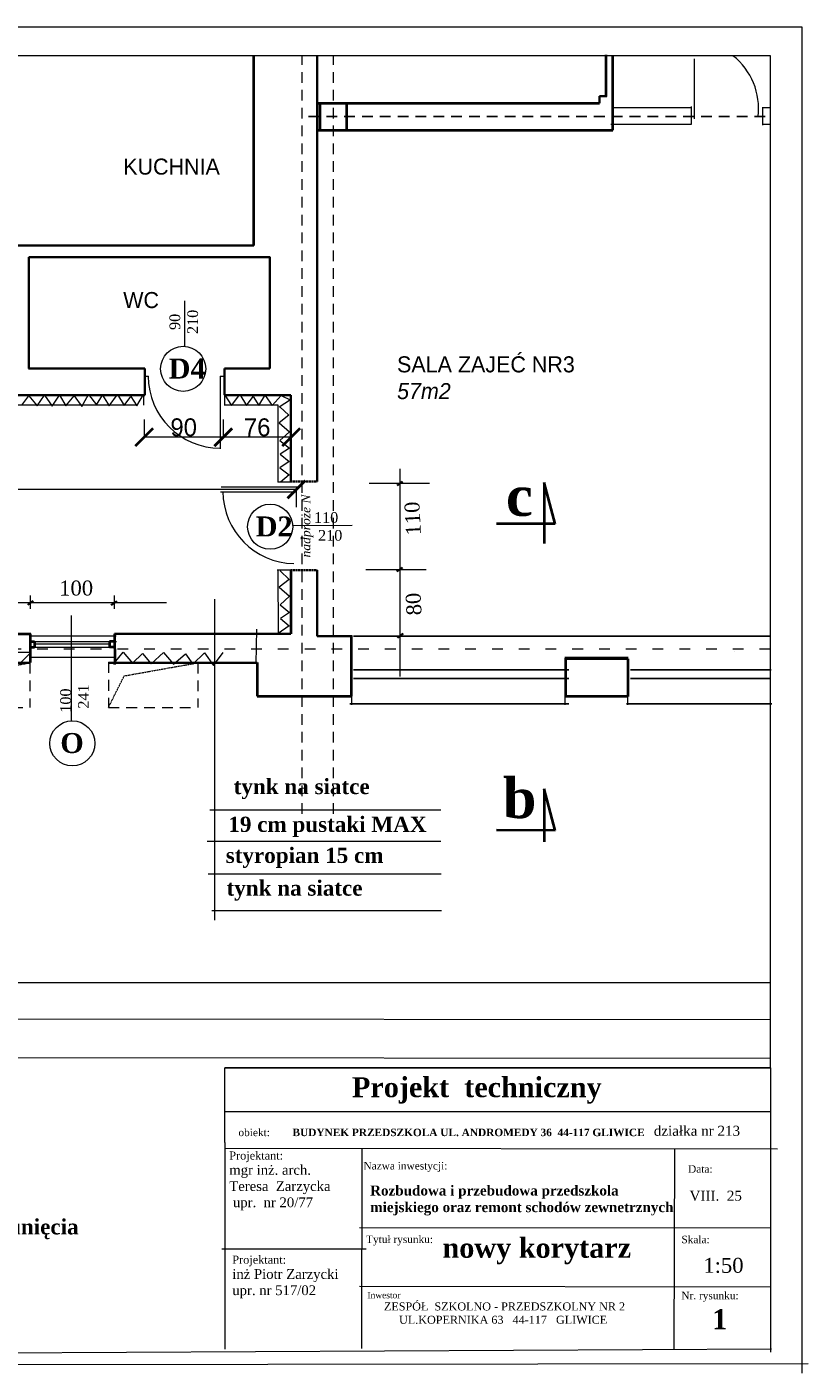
# Model space of a CAD drawing. Header units: millimetres. Extents: x 71367 to 297009, y -32559 to 7655.
# Tile 7 of 17: x 91043 to 91918, y -28062 to -26552. Entities that reach past the tile are written whole.
import ezdxf

# ---------------------------------------------------------------- set-up
doc = ezdxf.new("R2010")
doc.units = ezdxf.units.MM
for name, pattern in [('0.5_0.5', [1, 0.5, -0.5]), ('2_LKR', [20, 12, -8]), ('ACAD_ISO03W100', [30, 12, -18])]:
    doc.linetypes.add(name, pattern=pattern)
doc.layers.get('0').update_dxf_attribs({"lineweight": 70})
doc.layers.add('wymiarowanie', color=7, linetype='Continuous', lineweight=30)
doc.styles.get("Standard").update_dxf_attribs({"font": 'phagspa.ttf'})
doc.dimstyles.new('ISO-25', dxfattribs={"dimtxt": 20, "dimasz": 20, "dimexe": 1.25, "dimexo": 0.625, "dimtad": 1, "dimdec": 0, "dimtxsty": 'Standard', "dimblk": 'ARCHTICK', "dimcen": 2.5, "dimclrd": 6, "dimclre": 6, "dimadec": 0, "dimazin": 0, "dimtfac": 1, "dimtdec": 0, "dimtmove": 0, "dimatfit": 3, "dimldrblk": 'ARCHTICK', "dimfxl": 20, "dimfxlon": 1, "dimlwd": 9, "dimlwe": 9, "dimarcsym": 0})

# ---------------------------------------------------------------- blocks, each defined once
blk = doc.blocks.new('_ArchTick')
at = {"color": 0, "linetype": 'ByBlock', "const_width": 0.15}
blk.add_lwpolyline([(-0.5, -0.5), (0.5, 0.5)], dxfattribs=at)
blk = doc.blocks.new('*D723')
at = {"color": 6, "lineweight": 9, "transparency": 16777216}
for p, q in [((90058, -27091.2), (90058, -27069.9)), ((91344.7, -27091.2), (91344.7, -27069.9)), ((91344.7, -27071.2), (90058, -27071.2))]:
    blk.add_line(p, q, dxfattribs=at)
at = {"layer": 'Defpoints', "color": 0, "lineweight": 25, "transparency": 16777216}
for p in [(90058, -27071.2), (90058, -27248.3), (91344.7, -27248.3)]:
    blk.add_point(p, dxfattribs=at)
at = {"color": 6, "lineweight": 9, "transparency": 16777216, "xscale": 20, "yscale": 20, "zscale": 20, "rotation": 180}
blk.add_blockref('_ArchTick', (90058, -27071.2), dxfattribs=at)
at = {"color": 6, "lineweight": 9, "transparency": 16777216, "xscale": 20, "yscale": 20, "zscale": 20}
blk.add_blockref('_ArchTick', (91344.7, -27071.2), dxfattribs=at)
at = {"color": 0, "lineweight": 20, "transparency": 16777216, "insert": (90701.4, -27060.2), "char_height": 20, "attachment_point": 5}
blk.add_mtext('1287', dxfattribs=at)
blk = doc.blocks.new('*D727')
at = {"color": 6, "lineweight": 9, "transparency": 16777216}
for p, q in [((91262.8, -26992.6), (91262.8, -27013.8)), ((91338.8, -26992.6), (91338.8, -27013.8)), ((91338.8, -27012.6), (91262.8, -27012.6))]:
    blk.add_line(p, q, dxfattribs=at)
at = {"layer": 'Defpoints', "color": 0, "lineweight": 25, "transparency": 16777216}
for p in [(91262.8, -26966), (91338.8, -26966), (91262.8, -27012.6)]:
    blk.add_point(p, dxfattribs=at)
at = {"color": 6, "lineweight": 9, "transparency": 16777216, "xscale": 20, "yscale": 20, "zscale": 20, "rotation": 180}
blk.add_blockref('_ArchTick', (91262.8, -27012.6), dxfattribs=at)
at = {"color": 6, "lineweight": 9, "transparency": 16777216, "xscale": 20, "yscale": 20, "zscale": 20}
blk.add_blockref('_ArchTick', (91338.8, -27012.6), dxfattribs=at)
at = {"color": 0, "lineweight": 40, "transparency": 16777216, "insert": (91300.8, -27001.6), "char_height": 20, "attachment_point": 5}
blk.add_mtext('76', dxfattribs=at)
blk = doc.blocks.new('*D728')
at = {"color": 6, "lineweight": 9, "transparency": 16777216}
for p, q in [((91174.1, -26992.6), (91174.1, -27013.8)), ((91262.8, -26992.6), (91262.8, -27013.8)), ((91262.8, -27012.6), (91174.1, -27012.6))]:
    blk.add_line(p, q, dxfattribs=at)
at = {"layer": 'Defpoints', "color": 0, "lineweight": 25, "transparency": 16777216}
for p in [(91174.1, -26965.3), (91262.8, -26966), (91174.1, -27012.6)]:
    blk.add_point(p, dxfattribs=at)
at = {"color": 6, "lineweight": 9, "transparency": 16777216, "xscale": 20, "yscale": 20, "zscale": 20, "rotation": 180}
blk.add_blockref('_ArchTick', (91174.1, -27012.6), dxfattribs=at)
at = {"color": 6, "lineweight": 9, "transparency": 16777216, "xscale": 20, "yscale": 20, "zscale": 20}
blk.add_blockref('_ArchTick', (91262.8, -27012.6), dxfattribs=at)
at = {"color": 0, "lineweight": 40, "transparency": 16777216, "insert": (91218.4, -27001.6), "char_height": 20, "attachment_point": 5}
blk.add_mtext('90', dxfattribs=at)

msp = doc.modelspace()

# ---------------------------------------------------------------- linework, layer by layer
at = {"lineweight": 20}
for p, q in [((89824.3, -26552.5), (91911.3, -26552.5)), ((91911.3, -26552.5), (91911.3, -28062.2)), ((91876.2, -26584.9), (89851.7, -26584.9)), ((91876.2, -27719.9), (91876.2, -26584.9)), ((91791, -26655.6), (91791, -26588.1)), ((91699.3, -26642.8), (91787.5, -26642.8)), ((91787.5, -26641.8), (91787.5, -26662)), ((91867.5, -26642.3), (91867.5, -26662.5)), ((91867.5, -26642.8), (91876.3, -26642.8)), ((91697.3, -26661.6), (91787.5, -26661.6)), ((91867.5, -26661.6), (91875.4, -26661.6)), ((91044.8, -26810.6), (91314.8, -26810.6)), ((91044.8, -26935.6), (91165.6, -26935.6)), ((91174.8, -26944.3), (91178.9, -26944.3)), ((91259.3, -26944.1), (91259.3, -27025.5)), ((91259.3, -26944.3), (91264, -26944.3)), ((91264, -26935.6), (91314.8, -26935.6)), ((91263.5, -26965.5), (91263.5, -26965.5)), ((91264.6, -26965.6), (91338.4, -26965.5)), ((91460.8, -27047.9), (91460.8, -27281.1)), ((91426.2, -27064.3), (91493.9, -27064.3)), ((91422.7, -27160.9), (91490.4, -27160.9)), ((91046.5, -27205), (91046.5, -27190.1)), ((91140.8, -27205), (91140.8, -27190.1)), ((90228.2, -27198.1), (91199.2, -27198.1)), ((91092.1, -27212.6), (91092.1, -27331.2)), ((91047.7, -27235.5), (91142.7, -27235.5)), ((91051.1, -27244.4), (91134.5, -27244.4)), ((90942.9, -27253.7), (91046.7, -27253.7)), ((90946.1, -27265.6), (91044.1, -27265.6)), ((91047.1, -27259.3), (91142.1, -27259.3)), ((91134.1, -27265.6), (91232.2, -27265.6)), ((91406.4, -27301.8), (91406.4, -27312.9)), ((91645.9, -27301.8), (91645.9, -27312.9)), ((91715.9, -27301.8), (91715.9, -27312.9)), ((90777.7, -27624), (91876.2, -27624.2)), ((90777.7, -27664.6), (91876.2, -27665.5)), ((90777.7, -27708.1), (91876.2, -27708.9)), ((91876.2, -27719.9), (91876.2, -28038.9)), ((91264.9, -27768.8), (91876.2, -27768.8)), ((91264, -27809.9), (91884.2, -27810.6)), ((91261, -27922.9), (91422.9, -27923)), ((91264.6, -28009.3), (91264.6, -28035.4)), ((91877.5, -28035.4), (89824.3, -28045.7)), ((89815.9, -28054), (91918.4, -28051.5))]:
    msp.add_line(p, q, dxfattribs=at)
at = {"lineweight": 40}
for p, q in [((91296.9, -26797.7), (91296.9, -26584.7)), ((91692.1, -26630.4), (91692.1, -26583.8)), ((91699.7, -26668.4), (91699.7, -26584.5)), ((91368.9, -26638.1), (91402.1, -26638.1)), ((91371.3, -26667.9), (91371.3, -26639)), ((91400.1, -26638.1), (91684.6, -26638.1)), ((91401.3, -26667.8), (91401.3, -26637.9)), ((91368.9, -26668.1), (91699.4, -26668.1)), ((91622.6, -27064), (91622.7, -27132)), ((91622.7, -27063.4), (91622.7, -27122.9)), ((91634.9, -27109.9), (91622.7, -27063.4)), ((91634.9, -27109.9), (91569, -27109.7)), ((91634.7, -27109.9), (91581.4, -27109.8)), ((90943.2, -27233.3), (91046.9, -27233.3)), ((91046.4, -27233.1), (91046.4, -27265.2)), ((91141, -27233.1), (91141.1, -27266.3)), ((91046.2, -27241.7), (91051.1, -27241.7)), ((91046.2, -27248.1), (91051.1, -27248.1)), ((91051.1, -27241.7), (91051.1, -27248.3)), ((91140.2, -27241.7), (91135.3, -27241.7)), ((91135.3, -27241.7), (91135.3, -27248.2)), ((91140.2, -27248.2), (91135.3, -27248.2)), ((91141, -27265.6), (91141, -27267.6)), ((91622.7, -27407), (91622.7, -27466.6)), ((91634.9, -27453.6), (91622.7, -27407)), ((91634.9, -27453.6), (91569, -27453.4))]:
    msp.add_line(p, q, dxfattribs=at)
at = {"linetype": '2_LKR', "lineweight": 20}
for p, q in [((91351.3, -27435.1), (91351.3, -26585.1)), ((91386.3, -27435.1), (91386.3, -26584.8)), ((91046.1, -27265.6), (91046.1, -27315.6)), ((91134.1, -27264.9), (91134.1, -27315.6)), ((91234.1, -27265.6), (91234.1, -27315.6)), ((90946.1, -27315.6), (91045.1, -27315.6)), ((91134.1, -27315.6), (91233.2, -27315.6))]:
    msp.add_line(p, q, dxfattribs=at)
at = {"lineweight": 35}
for p, q in [((91368.1, -27062.2), (91368.1, -26584.6)), ((91684.4, -26637.9), (91684.4, -26630.2)), ((91684.4, -26630.2), (91692.8, -26630.2)), ((91297.1, -26797.6), (91019.8, -26797.6)), ((91044.8, -26935.6), (91044.8, -26810.6)), ((91314.8, -26810.6), (91044.8, -26810.6)), ((91314.8, -26935.6), (91314.8, -26810.3)), ((91044.5, -26935.6), (91175, -26935.6)), ((91174.9, -26965.6), (91174.9, -26935.7)), ((91264, -26935.6), (91314.8, -26935.6)), ((91264, -26965.1), (91264, -26935.7)), ((91174.7, -26965.6), (90978.3, -26965.6)), ((91044.8, -26966.1), (91044.8, -26965.6)), ((91264, -26965.6), (91338.4, -26965.6)), ((91338.4, -27062.2), (91338.4, -26965.5)), ((91457.7, -27066.8), (91463.9, -27062.2)), ((91457.4, -27163.4), (91463.6, -27158.8)), ((91368.1, -27235.6), (91368.1, -27161.8)), ((91043.6, -27200.7), (91049.8, -27196.1)), ((91137.1, -27201), (91143.3, -27196.5)), ((91140.7, -27233.1), (91338.5, -27233.1)), ((91407, -27235.6), (91368.1, -27235.6)), ((91458.3, -27237.5), (91464.5, -27232.9)), ((90943.2, -27265.6), (91046.1, -27265.6)), ((91134.1, -27265.6), (91300.7, -27265.6))]:
    msp.add_line(p, q, dxfattribs=at)
at = {"linetype": '2_LKR', "lineweight": 25}
msp.add_line((91358.4, -26653.1), (91875.9, -26653.1), dxfattribs=at)
at = {"color": 0, "lineweight": 20}
for p, q in [((91219.7, -26910.6), (91219.7, -26859.7)), ((91047.5, -27241.8), (91142.2, -27241.8)), ((91047.5, -27248.2), (91141.7, -27248.2)), ((91048.3, -27241.8), (91142.9, -27241.8)), ((91048.3, -27248.2), (91142.5, -27248.2))]:
    msp.add_line(p, q, dxfattribs=at)
at = {"color": 6, "lineweight": 20}
for p, q in [((91166.1, -26976.7), (90968, -26976.5)), ((91036.9, -26976.7), (91044.7, -26966.3)), ((91044.7, -26966.3), (91054, -26977.4)), ((91054, -26977.4), (91062.3, -26965.6)), ((91062.3, -26965.6), (91070.9, -26977.8)), ((91070.9, -26977.8), (91079.1, -26965.3)), ((91079.1, -26965.3), (91086.2, -26977.4)), ((91086.2, -26977.4), (91095.5, -26966.3)), ((91095.5, -26966.3), (91104.1, -26978.1)), ((91104.1, -26978.1), (91111.6, -26964.6)), ((91111.6, -26964.6), (91120.6, -26976.3)), ((91120.6, -26976.3), (91127.4, -26965.6)), ((91127.4, -26965.6), (91134.9, -26977.4)), ((91134.9, -26977.4), (91144.2, -26964.9)), ((91144.2, -26964.9), (91151.7, -26977.1)), ((91151.7, -26977.1), (91159.2, -26967.1)), ((91159.2, -26967.1), (91165.7, -26977.4)), ((91165.7, -26977.4), (91173.2, -26964.9)), ((91173.3, -26965.6), (91173.3, -26976.7)), ((91264, -26965.6), (91264, -26976.9)), ((91324.2, -26976.8), (91264, -26976.8)), ((91264.5, -26965.4), (91272, -26977.2)), ((91272, -26977.2), (91281.3, -26964.7)), ((91281.3, -26964.7), (91288.8, -26976.9)), ((91288.8, -26976.9), (91296.3, -26966.9)), ((91296.3, -26966.9), (91302.8, -26977.2)), ((91302.8, -26977.2), (91310.3, -26964.7)), ((91309.7, -26965.8), (91317.7, -26977.2)), ((91317.7, -26977.2), (91327.8, -26965.7)), ((91324, -26976.8), (91324.1, -27063)), ((91325.6, -26978.7), (91338.3, -26970.3)), ((91326.3, -26978.4), (91336.3, -26988)), ((91327.8, -26965.7), (91338.4, -26971)), ((91336.3, -26988), (91325.3, -26996.6)), ((91325.3, -26996.6), (91337, -27006.6)), ((91337, -27006.6), (91326.3, -27016.3)), ((91326.3, -27016.3), (91337, -27024.9)), ((91336.7, -27039.9), (91326.3, -27047)), ((91337, -27024.9), (91326.7, -27031.7)), ((91326.7, -27031.7), (91336.7, -27039.9)), ((91326.3, -27047), (91336.7, -27054.9)), ((91336.7, -27054.9), (91327.1, -27063)), ((91339.2, -27063), (91324.1, -27063)), ((91338.4, -27161.8), (91323.1, -27161.8)), ((91324.1, -27161.8), (91324.2, -27233.1)), ((91336.5, -27172.3), (91325.4, -27180.9)), ((91326.5, -27162.6), (91336.5, -27172.3)), ((91325.4, -27180.9), (91337.2, -27190.9)), ((91337.2, -27190.9), (91326.5, -27200.6)), ((91326.5, -27200.6), (91337.2, -27209.1)), ((91337.2, -27209.1), (91326.8, -27215.9)), ((91326.8, -27215.9), (91336.8, -27224.2)), ((91336.8, -27224.2), (91324.3, -27232.8))]:
    msp.add_line(p, q, dxfattribs=at)
at = {"color": 0, "lineweight": 18}
for p, q in [((91345.5, -27068.7), (91260.3, -27068.7)), ((91259.6, -27073.7), (91344, -27073.7)), ((91340.8, -27111.5), (91407.2, -27111.1)), ((91135.3, -27248), (91139, -27248)), ((91033.8, -27267.1), (91046.8, -27254.6)), ((91141, -27265.6), (91150.5, -27253.6)), ((91150.5, -27253.6), (91160.9, -27266.1)), ((91160.9, -27266.1), (91172.4, -27255.1)), ((91172.4, -27255.1), (91181.9, -27266.6)), ((91181.9, -27266.6), (91195.8, -27254.1)), ((91195.8, -27254.1), (91206.8, -27267.1)), ((91206.8, -27267.1), (91220.3, -27255.6)), ((91220.3, -27255.6), (91228.7, -27267.1)), ((91228.7, -27267.1), (91241.7, -27254.6)), ((91241.7, -27254.6), (91251.7, -27268.6)), ((91251.7, -27268.6), (91262.6, -27254.1))]:
    msp.add_line(p, q, dxfattribs=at)
at = {"linetype": '0.5_0.5', "lineweight": 35}
for p, q in [((91368.1, -27062.2), (91338.4, -27062.2)), ((91368.1, -27161.8), (91338.4, -27161.8))]:
    msp.add_line(p, q, dxfattribs=at)
at = {"color": 0, "lineweight": 40}
for p, q in [((91338.6, -27161.6), (91338.5, -27233.1)), ((91406.3, -27235), (91406.3, -27303)), ((91300.7, -27265.3), (91300.7, -27303.1)), ((91646.3, -27260.6), (91646.3, -27303.1)), ((91716.2, -27261.1), (91716.3, -27303.5)), ((91300.7, -27303.1), (91406.3, -27303.1)), ((91646.3, -27303.1), (91716.3, -27303.1))]:
    msp.add_line(p, q, dxfattribs=at)
at = {"lineweight": 15}
for p, q in [((91252.8, -27194.1), (91252.8, -27267.1)), ((91252.9, -27265.3), (91252.8, -27554.3)), ((91247.8, -27430.7), (91247.8, -27430.7)), ((91247.8, -27430.7), (91506.6, -27430.7)), ((91244.9, -27465.5), (91506.8, -27465.5)), ((91245.9, -27502.3), (91507.1, -27502.3)), ((91249.9, -27543.3), (91507.4, -27543.3))]:
    msp.add_line(p, q, dxfattribs=at)
at = {"lineweight": 9}
for p, q in [((91299.5, -27266.6), (91300.3, -27228)), ((91808.8, -27719.9), (91264.6, -27719.9)), ((91264.6, -27803.5), (91264.6, -27719.9)), ((91264.6, -27803.5), (91264.6, -28009.3)), ((91418.2, -27809.9), (91417.9, -28034.8)), ((91768.6, -27810.3), (91767.9, -28035.4)), ((91415.7, -27898.9), (91876.4, -27899.4)), ((91415.7, -27964.8), (91876.4, -27965.5))]:
    msp.add_line(p, q, dxfattribs=at)
at = {"lineweight": 25}
for p, q in [((91408.9, -27235.9), (91875.3, -27235.9)), ((91836.2, -27253.1), (91836.2, -27253.1)), ((91408.9, -27273.6), (91650.2, -27273.6)), ((91719.3, -27273.6), (91876.9, -27273.6)), ((91408.9, -27283.2), (91650.2, -27283.2)), ((91719.3, -27283.2), (91876.5, -27283.2)), ((91404.5, -27311.5), (91650.2, -27311.5)), ((91715, -27311.5), (91877.7, -27311.5)), ((91264.6, -27719.9), (91876.2, -27719.9))]:
    msp.add_line(p, q, dxfattribs=at)
at = {"linetype": 'ACAD_ISO03W100', "lineweight": 20}
msp.add_line((91876.1, -27250.4), (90357.2, -27250.4), dxfattribs=at)
at = {"linetype": '0.5_0.5', "lineweight": 20}
for p, q in [((90963.7, -27280.3), (91046.1, -27265.6)), ((91151.7, -27280.3), (91234.1, -27265.6)), ((91134.1, -27315.6), (91151.7, -27280.3))]:
    msp.add_line(p, q, dxfattribs=at)
at = {"lineweight": 50}
msp.add_line((91645.9, -27260.6), (91716.6, -27260.6), dxfattribs=at)
at = {"lineweight": 20}
for centre in [(91217.8, -26935.9), (91315.4, -27113), (91093.6, -27356)]:
    msp.add_circle(centre, 25.3, dxfattribs=at)
for centre, radius, start, end in [((91788, -26643.8), 74.9, 352.8653, 51.8632), ((91259.5, -26944.2), 80.8, 180.0359, 269.9153)]:
    msp.add_arc(centre, radius, start, end, dxfattribs=at)
at = {"color": 0, "lineweight": 18}
msp.add_arc((91343.6, -27073.2), 81.2, 180.3264, 268.8355, dxfattribs=at)

# ---------------------------------------------------------------- texts
at = {"lineweight": 9, "char_height": 11.995, "width": 363.57, "attachment_point": 1, "rotation": 90}
for s, insert in [('{\\fTimes New Roman|b1|i0|c238|p18;               \\P\\fTimes New Roman|b0|i0|c238|p18;   90\\P  210}', (91182.5, -26905.9)), ('{\\fTimes New Roman|b1|i0|c238|p18;               \\P\\fTimes New Roman|b0|i0|c238|p18; 100\\P  241}', (91060, -27326.1))]:
    msp.add_mtext(s, dxfattribs=dict(at, insert=insert))
at = {"lineweight": 9, "attachment_point": 1}
for s, insert, char_height in [('{\\fTimes New Roman|b1|i0|c238|p18; D4}', (91193.1, -26924.4), 22.4), ('{\\fTimes New Roman|b1|i0|c238|p18; c}', (91562.8, -27056.1), 44.8), ('{\\fTimes New Roman|b1|i0|c238|p18; D2}', (91290.7, -27101.5), 22.4), ('{\\fTimes New Roman|b0|i0|c238|p18;\\H1.6x;100}', (91078.8, -27173.4), 10.5), ('{\\fTimes New Roman|b1|i0|c238|p18; O}', (91071.6, -27344.4), 22.4), ('{\\fTimes New Roman|b1|i0|c238|p18;   b}', (91525.5, -27395), 44.8), ('{\\fTimes New Roman|b1|i0|c238|p18; Projekt  techniczny}', (91398.6, -27730.4), 22.4), ('{\\fTimes New Roman|b0|i0|c238|p18;\\H1.2x;obiekt:       \\fTimes New Roman|b1|i0|c238|p18; BUDYNEK PRZEDSZKOLA UL. ANDROMEDY 36  44-117 GLIWICE}', (91279.8, -27788.1), 7), ('{\\fTimes New Roman|b0|i0|c238|p18;Projektant:\\P\\H1.2x;mgr inż. arch.\\PTeresa  Zarzycka \\P upr.  nr 20/77}', (91269.5, -27813.7), 9.1), ('{\\fTimes New Roman|b0|i0|c238|p18;\\H1.2x;Nazwa inwestycji:}', (91420, -27825.5), 7), ('{\\fTimes New Roman|b0|i0|c238|p18;\\H1.2x;Data:}', (91783.9, -27829.1), 7), ('{\\fTimes New Roman|b0|i0|c238|p18;\\H1.6x;VIII.  25}', (91785.5, -27857.7), 7), ('{\\fTimes New Roman|b0|i0|c238|p18;\\H1.2x;Tytuł rysunku:}', (91422.9, -27908), 7), ('{\\fTimes New Roman|b1|i0|c238|p18; nowy korytarz}', (91500.1, -27910.5), 22.4), ('{\\fTimes New Roman|b0|i0|c238|p18;\\H1.2x;Skala:}', (91776.4, -27908.2), 7), ('{\\fTimes New Roman|b0|i0|c238|p18;Projektant:\\P\\H1.2x;inż Piotr Zarzycki\\Pupr. nr 517/02}', (91272.9, -27930.5), 9.1), ('{\\fTimes New Roman|b0|i0|c238|p18;\\H1.6x;1:50}', (91801, -27933), 10.5), ('{\\fTimes New Roman|b0|i0|c238|p18;\\H1.2x;Nr. rysunku:}', (91776.4, -27971.1), 7)]:
    msp.add_mtext(s, dxfattribs=dict(at, insert=insert, char_height=char_height))
for s, insert, char_height, rotation in [('{\\fTimes New Roman|b0|i1|c238|p18;nadproże N}', (91350.3, -27147.5), 10.08, 90), ('{\\fTimes New Roman|b0|i0|c238|p18;\\H1.6x;110}', (91467.7, -27123.3), 10.5, 92.9642), ('{\\fTimes New Roman|b0|i0|c238|p18;\\H1.6x;80}', (91468.4, -27212.9), 10.5, 92.9642)]:
    msp.add_mtext(s, dxfattribs=dict(at, insert=insert, char_height=char_height, rotation=rotation))
for s, insert, char_height, width in [('{\\fTimes New Roman|b1|i0|c238|p18;               \\P\\fTimes New Roman|b0|i0|c238|p18; 110\\P  210}', (91360, -27076.7), 11.995, 363.57), ('{\\fTimes New Roman|b1|i0|c238|p18;               \\P tynk na siatce\\fTimes New Roman|b0|i0|c238|p18; }', (91268, -27367.2), 17.136, 519.386), ('{\\fTimes New Roman|b1|i0|c238|p18;               \\P 19 cm pustaki MAX\\fTimes New Roman|b0|i0|c238|p18; }', (91262, -27409.6), 17.136, 519.386), ('{\\fTimes New Roman|b1|i0|c238|p18;               \\P styropian 15 cm\\fTimes New Roman|b0|i0|c238|p18; }', (91259.1, -27444.4), 17.136, 519.386), ('{\\fTimes New Roman|b1|i0|c238|p18;               \\P tynk na siatce\\fTimes New Roman|b0|i0|c238|p18; }', (91260, -27481.1), 17.136, 519.386), ('{\\fTimes New Roman|b1|i0|c238|p18;               \\P  \\fTimes New Roman|b0|i0|c238|p18; działka nr 213}', (91732.8, -27766.2), 11.2, 339.468), ('{\\fTimes New Roman|b1|i0|c238|p18;               \\PRozbudowa i przebudowa przedszkola miejskiego oraz remont schodów zewnetrznych}', (91427.4, -27833.2), 11.2, 339.468), ('{\\fTimes New Roman|b1|i0|c238|p18;               \\P styropian do usunięcia\\fTimes New Roman|b0|i0|c238|p18; }', (90845.3, -27861), 17.136, 519.386), ('{\\fTimes New Roman|b0|i0|c238|p18;\\H0.625x;  Inwestor       \\P         \\H1.2857x;ZESPÓŁ  SZKOLNO - PRZEDSZKOLNY NR 2  \\P            UL.KOPERNIKA 63   44-117   GLIWICE  \\P  \\H1.2444x; }', (91419.1, -27971.3), 11.2, 473.746), ('{\\fTimes New Roman|b1|i0|c238|p18;  1}', (91793.9, -27990.7), 22.4, 41.334)]:
    msp.add_mtext(s, dxfattribs=dict(at, insert=insert, char_height=char_height, width=width))
at = {"layer": 'wymiarowanie', "lineweight": 20, "char_height": 18, "attachment_point": 1}
for s, insert, width in [('\\pxt1;KUCHNIA\\P\\ptz;{\\H0.8889x; }', (91150.6, -26700.1), 110.972), ('\\pxt1;WC\\P\\ptz;{\\H0.8889x; }', (91150.6, -26849.8), 110.972), ('\\pxt1;SALA ZAJEĆ NR3\\P{\\fMicrosoft PhagsPa|b0|i1|c0|p34;57m2\\P\\ptz;\\fMicrosoft PhagsPa|b0|i0|c0|p34;\\H0.8889x; }', (91457.6, -26921.9), 216.078)]:
    msp.add_mtext(s, dxfattribs=dict(at, insert=insert, width=width))

# ---------------------------------------------------------------- dimensions: what is measured, and where the dimension line sits
at = {"lineweight": 40}
dim = msp.add_linear_dim(base=(91174.1, -27012.6), p1=(91262.8, -26966), p2=(91174.1, -26965.3), text='90', dimstyle='ISO-25', override={"dimtmove": 1}, dxfattribs=at)
dim.commit()
dim.dimension.update_dxf_attribs({"geometry": '*D728', "text_midpoint": (91218.4, -27001.6)})
dim = msp.add_linear_dim(base=(91262.8, -27012.6), p1=(91338.8, -26966), p2=(91262.8, -26966), dimstyle='ISO-25', dxfattribs=at)
dim.commit()
dim.dimension.update_dxf_attribs({"geometry": '*D727', "text_midpoint": (91300.8, -27001.6)})
at = {"lineweight": 20}
dim = msp.add_linear_dim(base=(90058, -27071.2), p1=(91344.7, -27248.3), p2=(90058, -27248.3), dimstyle='ISO-25', dxfattribs=at)
dim.commit()
dim.dimension.update_dxf_attribs({"geometry": '*D723', "text_midpoint": (90701.4, -27060.2)})

doc.saveas('drawing.dxf')
